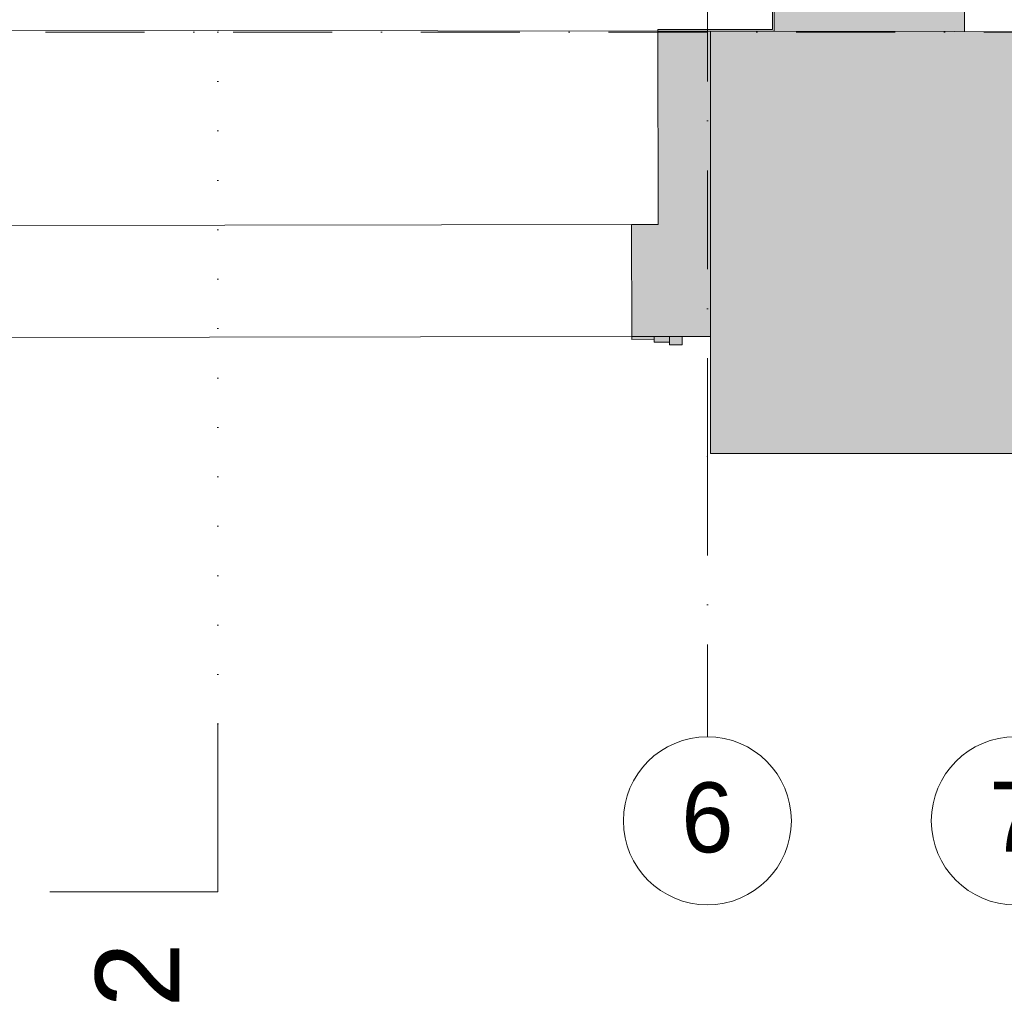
# Model space of a CAD drawing. Header units: millimetres. Extents: x -2532 to 181134, y -4151 to 53885.
# Tile 95 of 165: x 15735 to 19252, y -2416 to 1090. Entities that reach past the tile are written whole.
import ezdxf
from ezdxf.enums import TextEntityAlignment as Align

# ---------------------------------------------------------------- set-up
doc = ezdxf.new("R2010")
doc.units = ezdxf.units.MM
doc.header["$MEASUREMENT"] = 0
for name, pattern in [('Dense Dotted', [176.388884, 0, -176.388884]), ('Dot & Dashed', [670.277762, 352.777767, -176.388884, 0, -141.111112]), ('Wipeout_Contour', [1000, 0, -1000])]:
    doc.linetypes.add(name, pattern=pattern)
for name, color, linetype in [('AR - Lõikejoon plaanis', 7, 'Continuous'), ('AR - Seinad VS', 7, 'Continuous'), ('AR - Teljed', 7, 'Continuous'), ('AR - Vahelaed', 7, 'Continuous'), ('ARCHICAD Doors', 7, 'Continuous'), ('New_AR - Seinad SS 2', 7, 'Continuous'), ('SA - tähistused - valgustus', 7, 'Continuous')]:
    doc.layers.add(name, color=color, linetype=linetype)
for name, color, linetype, lineweight in [('AR - Lõikejoon plaanis_Pen_No__24', 7, 'Continuous', 15), ('AR - Lõikejoon plaanis_Pen_No__85', 7, 'Continuous', 9), ('AR - Seinad VS_Pen_No__221', 252, 'Continuous', 13), ('AR - Teljed_Pen_No__4', 8, 'Continuous', 13), ('AR - Vahelaed_Pen_No__221', 252, 'Continuous', 13), ('ARCHICAD Doors_Pen_No__221', 252, 'Continuous', 13), ('ARCHICAD Windows_Pen_No__221', 252, 'Continuous', 13), ('New_AR - Seinad SS 2_Pen_No__207', 5, 'Continuous', 13), ('SA - tähistused - valgustus_Pen_No__105', 30, 'Continuous', 5)]:
    doc.layers.add(name, color=color, linetype=linetype, lineweight=lineweight)
doc.styles.add('GENERATED_STYLE_1', font='txt')
doc.styles.add('GENERATED_STYLE_3', font='txt')
doc.dimstyles.new('GENERATED_STYLE__1', dxfattribs={"dimtxt": 150, "dimasz": 76, "dimexe": 0.18, "dimexo": 0.0625, "dimgap": 0.09, "dimtad": 1, "dimdec": 0, "dimzin": 0, "dimdsep": 46, "dimtxsty": 'GENERATED_STYLE_3', "dimblk": 'ARROWHEAD_2', "dimblk1": 'ARROWHEAD_2', "dimblk2": 'ARROWHEAD_2', "dimcen": 0.09, "dimse1": 1, "dimse2": 1, "dimclrd": 256, "dimclre": 256, "dimclrt": 256, "dimadec": 0, "dimazin": 0, "dimtfac": 1, "dimtdec": 4, "dimtmove": 0, "dimatfit": 3, "dimfxl": 0, "dimtolj": 1, "dimtzin": 0, "dimarcsym": 0})

# ---------------------------------------------------------------- blocks, each defined once
blk = doc.blocks.new('Slab_5_1', base_point=(1193.5, 7176.6))
at = {"layer": 'AR - Vahelaed_Pen_No__221', "linetype": 'Continuous', "flags": 128}
blk.add_lwpolyline([(14918.4, 353.6), (18015.7, 358), (18014.7, 1049.2), (23317.9, 1042.9), (25731.3, 1040.4), (25731.3, 360.9), (28826.7, 360.9)], dxfattribs=at)
blk = doc.blocks.new('New Door 3_2')
at = {"layer": 'ARCHICAD Doors_Pen_No__221', "linetype": 'Continuous'}
blk.add_hatch(color=256, dxfattribs=at).paths.add_polyline_path([(1109.3, 420), (1109.3, 680), (-1109.3, 680), (-1109.3, 420)])
for p, q in [((1109.3, 680), (-1109.3, 680)), ((-1109.3, 0), (-1109.3, 420)), ((-1109.3, 420), (1109.3, 420)), ((1109.3, 420), (1109.3, 0))]:
    blk.add_line(p, q, dxfattribs=at)
blk = doc.blocks.new('Wall_13_1', base_point=(18429.6, 3726.2))
at = {"layer": 'AR - Seinad VS_Pen_No__221', "linetype": 'Continuous'}
for points in [[(18429.6, 4326.2), (18429.6, 3726.2), (19109.6, 4324.6)], [(18429.6, 3726.2), (19109.6, 3724.6), (19109.6, 4324.6)], [(18429.6, 3726.2), (18429.6, 3527.9), (19109.6, 3527.9), (19109.6, 3724.6)], [(18429.6, 1309.3), (18429.6, 1048.7), (19109.6, 1047.9), (19109.6, 1309.3)]]:
    blk.add_hatch(color=256, dxfattribs=at).paths.add_polyline_path(points)
at = {"layer": 'AR - Seinad VS_Pen_No__221', "linetype": 'Continuous', "flags": 128}
for points in [[(19109.6, 4324.6), (18429.6, 4326.2)], [(19109.6, 3527.9), (19109.6, 4324.6)], [(18429.6, 3726.2), (18429.6, 3527.9)], [(18429.6, 1309.3), (18429.6, 1048.7)], [(19109.6, 1047.9), (19109.6, 1309.3)]]:
    blk.add_lwpolyline(points, dxfattribs=at)
at = {"layer": 'ARCHICAD Doors', "linetype": 'Continuous', "zscale": 1000, "rotation": 270}
blk.add_blockref('New Door 3_2', (18429.6, 2418.6), dxfattribs=at)
blk = doc.blocks.new('Wall_172_1', base_point=(18203.2, -41.7))
at = {"layer": 'AR - Seinad VS_Pen_No__221', "linetype": 'Continuous'}
blk.add_hatch(color=256, dxfattribs=at).paths.add_polyline_path([(18203.2, -41.7), (18203.2, -459.3), (20135.6, -459.3), (20135.6, -46.7), (20135.6, 1046.6), (18203.2, 1048.9)])
at = {"layer": 'AR - Seinad VS_Pen_No__221', "linetype": 'Continuous', "flags": 128}
for points in [[(18429.6, 1048.7), (18203.2, 1048.9)], [(18203.2, 1048.9), (18203.2, -41.7)], [(20135.6, 1046.6), (19109.6, 1047.9)], [(20135.6, -46.7), (20135.6, 1046.6)], [(18203.2, -41.7), (18203.2, -459.3)], [(20135.6, -459.3), (20135.6, -46.7)], [(18203.2, -459.3), (20135.6, -459.3)]]:
    blk.add_lwpolyline(points, dxfattribs=at)
blk = doc.blocks.new('Ellipse Top Window Opening 22_6')
at = {"layer": 'ARCHICAD Windows_Pen_No__221', "linetype": 'Continuous'}
for p, q in [((1547.7, 699.3), (-1547.7, 691.2)), ((-1547.7, 691.2), (-1547.7, 0)), ((1547.7, 0), (1547.7, 699.3)), ((-1547.7, 0), (-1452.7, 0)), ((-1452.7, 0), (-1452.7, -400)), ((1452.7, -400), (1452.7, 0)), ((1452.7, 0), (1547.7, 0)), ((-1452.7, -400), (1452.7, -400))]:
    blk.add_line(p, q, dxfattribs=at)
blk = doc.blocks.new('Wall_174_1', base_point=(14721.5, -46.7))
at = {"layer": 'AR - Seinad VS_Pen_No__221', "linetype": 'Continuous'}
for points in [[(14919.2, 1052.8), (14720, 1053.1), (14721.5, -46.7), (15015.8, -46.3), (15015.2, 353.7), (14920.2, 353.6)], [(17920.7, 357.9), (17921.3, -42.1), (18203.2, -41.7), (18203.2, 1048.9), (18014.7, 1049.2), (18015.7, 358)]]:
    blk.add_hatch(color=256, dxfattribs=at).paths.add_polyline_path(points)
for p, q in [((14920.2, 353.6), (14919.2, 1052.8)), ((18014.7, 1049.2), (18015.7, 358)), ((15015.2, 353.7), (14920.2, 353.6)), ((15015.8, -46.3), (15015.2, 353.7)), ((18015.7, 358), (17920.7, 357.9)), ((17920.7, 357.9), (17921.3, -42.1))]:
    blk.add_line(p, q, dxfattribs=at)
at = {"layer": 'AR - Seinad VS_Pen_No__221', "linetype": 'Continuous', "flags": 128}
for points in [[(14919.2, 1052.8), (14720, 1053.1)], [(14720, 1053.1), (14721.5, -46.7)], [(18203.2, 1048.9), (18014.7, 1049.2)], [(18203.2, -41.7), (18203.2, 1048.9)], [(14721.5, -46.7), (15015.8, -46.3)], [(17921.3, -42.1), (18203.2, -41.7)]]:
    blk.add_lwpolyline(points, dxfattribs=at)
at = {"layer": 'ARCHICAD Windows_Pen_No__221', "linetype": 'Continuous', "xscale": -1, "zscale": 1000, "rotation": 0.08163125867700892}
blk.add_blockref('Ellipse Top Window Opening 22_6', (16468, 355.8), dxfattribs=at)
blk = doc.blocks.new('Wall_265_1', base_point=(18429.6, 1309.3))
at = {"linetype": 'Wipeout_Contour', "ltscale": 73859.610767}
blk.add_wipeout([(18429.6, 1054.7), (18429.6, 1309.3), (18423.6, 1309.3), (18423.6, 1054.7)], dxfattribs=at).dxf.layer = 'New_AR - Seinad SS 2'
at = {"linetype": 'Wipeout_Contour', "ltscale": 55372.437107}
blk.add_wipeout([(18423.6, 1054.7), (18429.6, 1048.7), (18429.6, 1054.7)], dxfattribs=at).dxf.layer = 'New_AR - Seinad SS 2'
at = {"layer": 'New_AR - Seinad SS 2_Pen_No__207', "linetype": 'Continuous', "flags": 128}
for points in [[(18423.6, 1309.3), (18423.6, 1054.7)], [(18429.6, 1048.7), (18429.6, 1309.3)]]:
    blk.add_lwpolyline(points, dxfattribs=at)
at = {"linetype": 'Wipeout_Contour', "ltscale": 55367.046906}
blk.add_wipeout([(18423.6, 1054.7), (18423.6, 1048.7), (18429.6, 1048.7)], dxfattribs=at).dxf.layer = 'New_AR - Seinad SS 2'
at = {"layer": 'New_AR - Seinad SS 2_Pen_No__207', "linetype": 'Continuous', "flags": 128}
blk.add_lwpolyline([(18429.6, 1048.7), (18423.6, 1048.7)], dxfattribs=at)
blk = doc.blocks.new('Wall_266_1', base_point=(18429.6, 1048.7))
at = {"linetype": 'Wipeout_Contour', "ltscale": 72997.981061}
blk.add_wipeout([(18423.6, 1054.7), (18014.7, 1055.2), (18014.7, 1049.2), (18423.6, 1048.7)], dxfattribs=at).dxf.layer = 'New_AR - Seinad SS 2'
at = {"layer": 'New_AR - Seinad SS 2_Pen_No__207', "linetype": 'Continuous', "flags": 128}
for points in [[(18423.6, 1054.7), (18014.7, 1055.2)], [(18014.7, 1055.2), (18014.7, 1049.2)], [(18014.7, 1049.2), (18423.6, 1048.7)]]:
    blk.add_lwpolyline(points, dxfattribs=at)
blk = doc.blocks.new('Morph_23_1')
at = {"layer": 'AR - Seinad VS_Pen_No__221', "linetype": 'Continuous'}
for points in [[(15015.8, -56.3), (15015.8, -46.3), (14935.8, -46.4), (14935.8, -56.4)], [(17921.3, -52.1), (18001.3, -52), (18001.3, -42), (17921.3, -42.1)]]:
    blk.add_hatch(color=256, dxfattribs=at).paths.add_polyline_path(points)
for p, q in [((15015.8, -46.3), (14935.8, -46.4)), ((14935.8, -46.4), (14935.8, -56.4)), ((15015.8, -56.3), (14935.8, -56.4)), ((15015.8, -46.3), (15015.8, -56.3)), ((18001.3, -42), (17921.3, -42.1)), ((17921.3, -42.1), (17921.3, -52.1)), ((18001.3, -52), (17921.3, -52.1)), ((18001.3, -42), (18001.3, -52))]:
    blk.add_line(p, q, dxfattribs=at)
blk = doc.blocks.new('Morph_24_1')
at = {"layer": 'AR - Seinad VS_Pen_No__221', "linetype": 'Continuous'}
for points in [[(14880.8, -66.5), (14935.8, -66.4), (14935.8, -46.4), (14880.8, -46.5)], [(18001.3, -62), (18056.3, -61.9), (18056.3, -41.9), (18001.3, -42)]]:
    blk.add_hatch(color=256, dxfattribs=at).paths.add_polyline_path(points)
for p, q in [((14935.8, -46.4), (14880.8, -46.5)), ((14880.8, -46.5), (14880.8, -66.5)), ((14935.8, -66.4), (14880.8, -66.5)), ((14935.8, -46.4), (14935.8, -66.4)), ((18056.3, -41.9), (18001.3, -42)), ((18001.3, -42), (18001.3, -62)), ((18056.3, -61.9), (18001.3, -62)), ((18056.3, -41.9), (18056.3, -61.9))]:
    blk.add_line(p, q, dxfattribs=at)
blk = doc.blocks.new('Morph_25_1')
at = {"layer": 'AR - Seinad VS_Pen_No__221', "linetype": 'Continuous'}
for points in [[(14880.9, -76.5), (14880.8, -46.5), (14835.8, -46.5), (14835.9, -76.5)], [(18056.3, -71.9), (18101.3, -71.9), (18101.3, -41.9), (18056.3, -41.9)]]:
    blk.add_hatch(color=256, dxfattribs=at).paths.add_polyline_path(points)
for p, q in [((14880.8, -46.5), (14835.8, -46.5)), ((14835.8, -46.5), (14835.9, -76.5)), ((14880.8, -46.5), (14880.9, -76.5)), ((18101.3, -41.9), (18056.3, -41.9)), ((18056.3, -41.9), (18056.3, -71.9)), ((18101.3, -41.9), (18101.3, -71.9)), ((14880.9, -76.5), (14835.9, -76.5)), ((18101.3, -71.9), (18056.3, -71.9))]:
    blk.add_line(p, q, dxfattribs=at)
blk = doc.blocks.new('Standard grid marker')
at = {"layer": 'AR - Teljed_Pen_No__4', "linetype": 'Dot & Dashed'}
blk.add_line((1000, 0), (44867.9, 0), dxfattribs=at)
at = {"layer": 'AR - Teljed_Pen_No__4', "style": 'GENERATED_STYLE_1'}
for tag, p in [('AC_MarkerText_1_0', (-300, 14.3)), ('AC_MarkerText_1_1', (46167.9, 14.3))]:
    blk.add_attdef(tag, text='', height=250, dxfattribs=at).set_placement(p, align=Align.MIDDLE_CENTER)
blk = doc.blocks.new('Standard grid marker_6')
at = {"layer": 'AR - Teljed_Pen_No__4', "linetype": 'Dot & Dashed'}
for q in [(0, 0), (22781.865348, 0)]:
    blk.add_line((1000, 0), q, dxfattribs=at)
at = {"layer": 'AR - Teljed_Pen_No__4', "linetype": 'Continuous'}
blk.add_circle((-300, 0), 300, dxfattribs=at)
at = {"layer": 'AR - Teljed_Pen_No__4', "linetype": 'Dot & Dashed'}
blk.add_point((1000, 0), dxfattribs=at)
blk.add_point((1000, 0), dxfattribs=at)
at = {"layer": 'AR - Teljed_Pen_No__4', "style": 'GENERATED_STYLE_1'}
blk.add_attdef('AC_MarkerText_1', text='', height=250, rotation=270, dxfattribs=at).set_placement((-300, 12.23), align=Align.MIDDLE_CENTER)
blk = doc.blocks.new('*D2137')
at = {"layer": 'SA - tähistused - valgustus_Pen_No__105', "linetype": 'Continuous'}
for p, q in [((19713.7, 2655.1), (19813.7, 2597.3)), ((19838.7, 2626.2), (19688.7, 2626.2)), ((19763.7, 1047.9), (19763.7, 2626.2)), ((19713.7, 1076.7), (19813.7, 1019)), ((19838.7, 1047.9), (19688.7, 1047.9)), ((19763.7, 999), (19763.7, 1047.9))]:
    blk.add_line(p, q, dxfattribs=at)
at = {"layer": 'SA - tähistused - valgustus_Pen_No__105', "insert": (19733.7, 1580.6), "char_height": 150, "attachment_point": 7, "rotation": 90, "style": 'GENERATED_STYLE_3'}
blk.add_mtext('\\A1;{\\pql;\\fArial|b0|i0|c0|p34;1\xa0578}', dxfattribs=at)
blk = doc.blocks.new('ARROWHEAD_2')
at = {"linetype": 'Continuous'}
for p, q in [((-0.378, -0.655), (0.378, 0.655)), ((0, 0), (-1, 0))]:
    blk.add_line(p, q, dxfattribs=at)
blk = doc.blocks.new('Cutting Plane_3_1', base_point=(16442.5, -2025.7))
at = {"layer": 'AR - Lõikejoon plaanis_Pen_No__24', "linetype": 'Continuous'}
for q in [(16442.5, -1425.7), (15842.5, -2025.7)]:
    blk.add_line((16442.5, -2025.7), q, dxfattribs=at)
at = {"layer": 'AR - Lõikejoon plaanis_Pen_No__85', "linetype": 'Dense Dotted'}
blk.add_line((16442.5, -1425.7), (16442.5, 52281.2), dxfattribs=at)
at = {"layer": 'AR - Lõikejoon plaanis_Pen_No__24', "insert": (16305.4, -2205.7), "char_height": 300, "attachment_point": 9, "rotation": 90, "style": 'GENERATED_STYLE_3'}
blk.add_mtext('\\A1;{\\pqr;\\pt0;\\fArial|b0|i0|c0|p34;2}', dxfattribs=at)

msp = doc.modelspace()

# ---------------------------------------------------------------- block references
at = {"layer": 'AR - Lõikejoon plaanis'}
msp.add_blockref('Cutting Plane_3_1', (16442.5, -2025.7), dxfattribs=at)
at = {"layer": 'AR - Seinad VS'}
for name, p in [('Wall_13_1', (18429.6, 3726.2)), ('Wall_174_1', (14721.5, -46.7)), ('Wall_172_1', (18203.2, -41.7))]:
    msp.add_blockref(name, p, dxfattribs=at)
at = {"layer": 'AR - Seinad VS', "linetype": 'Continuous'}
for name in ['Morph_25_1', 'Morph_24_1', 'Morph_23_1']:
    msp.add_blockref(name, (0, 0), dxfattribs=at)
at = {"layer": 'AR - Teljed', "linetype": 'Continuous'}
ref = msp.add_blockref('Standard grid marker_6', (19291.5, -1471.7), dxfattribs=dict(at, zscale=1000, rotation=90))
ref.add_attrib('AC_MarkerText_1', '7', dxfattribs={"layer": 'AR - Teljed_Pen_No__4', "color": 8, "height": 250, "rotation": 360, "style": 'GENERATED_STYLE_1'}).set_placement((19291.5, -1757.4), align=Align.MIDDLE_CENTER)
at = {"layer": 'AR - Vahelaed', "linetype": 'Continuous'}
msp.add_blockref('Slab_5_1', (1193.5, 7176.6), dxfattribs=at)

# ---------------------------------------------------------------- dimensions: what is measured, and where the dimension line sits
at = {"layer": 'SA - tähistused - valgustus', "linetype": 'Continuous'}
dim = msp.add_linear_dim(base=(19763.7, 2626.2), p1=(19109.6, 1047.9), p2=(19217.6, 2626.2), angle=90, dimstyle='GENERATED_STYLE__1', dxfattribs=at)
dim.commit()
dim.dimension.update_dxf_attribs({"geometry": '*D2137', "text_midpoint": (19658.7, 1844.6), "dimtype": 160, "text_rotation": 90})

# ---------------------------------------------------------------- next in the draw order: block references
at = {"layer": 'New_AR - Seinad SS 2'}
msp.add_blockref('Wall_265_1', (18429.6, 1309.3), dxfattribs=at)

# ---------------------------------------------------------------- next in the draw order: block references
msp.add_blockref('Wall_266_1', (18429.6, 1048.7), dxfattribs=at)

# ---------------------------------------------------------------- next in the draw order: block references
at = {"layer": 'AR - Teljed', "linetype": 'Continuous'}
ref = msp.add_blockref('Standard grid marker_6', (18191.5, -1471.7), dxfattribs=dict(at, zscale=1000, rotation=90))
ref.add_attrib('AC_MarkerText_1', '6', dxfattribs={"layer": 'AR - Teljed_Pen_No__4', "color": 8, "height": 250, "rotation": 360, "style": 'GENERATED_STYLE_1'}).set_placement((18191.5, -1759.4), align=Align.MIDDLE_CENTER)
at = {"layer": 'AR - Teljed', "linetype": 'Continuous', "zscale": 1000}
msp.add_blockref('Standard grid marker', (-1931.8, 1044.8), dxfattribs=at)

doc.saveas('drawing.dxf')
